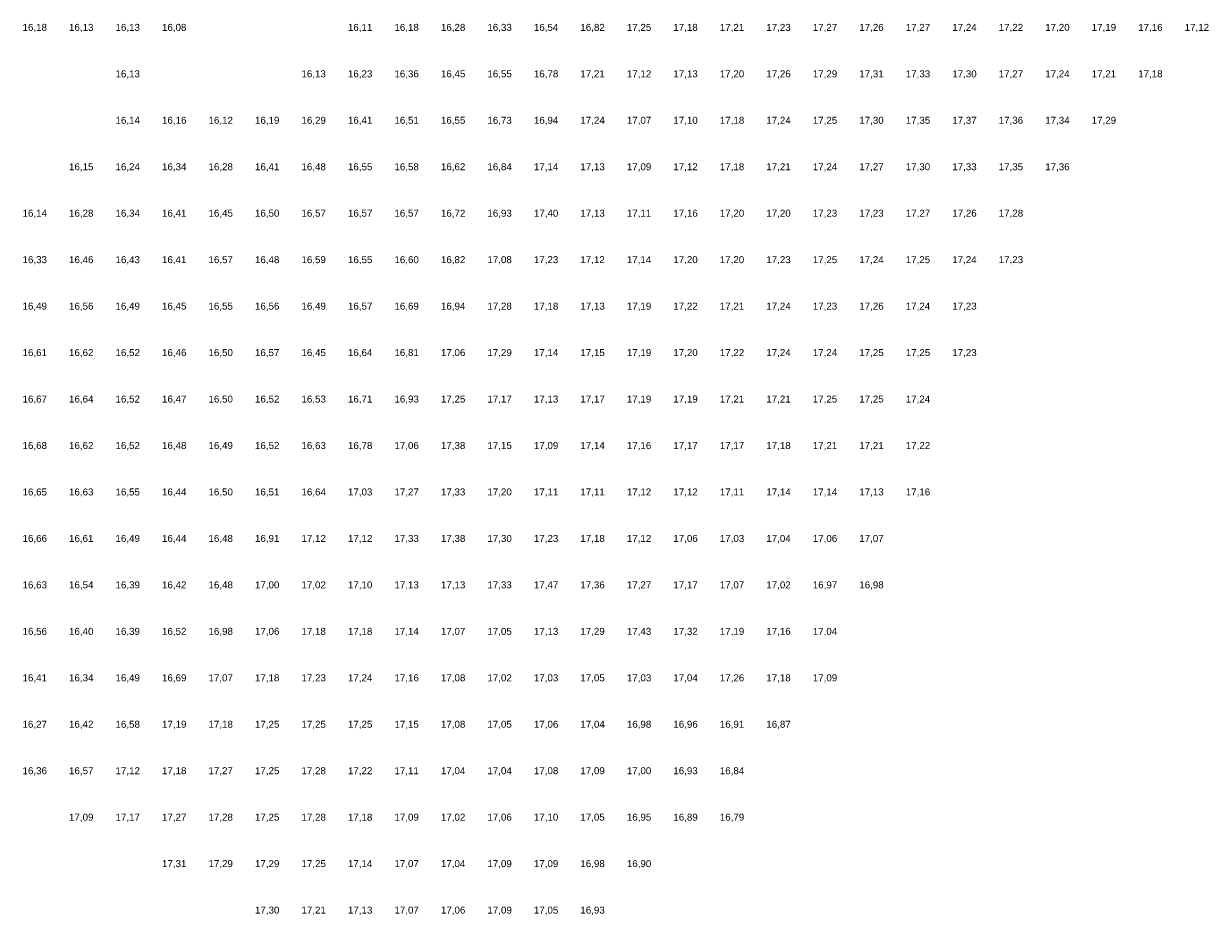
# Model space of a CAD drawing. Extents: x 198243 to 199107, y 361914 to 363516.
# Tile 3 of 17: x 198773 to 199027, y 361914 to 362106. Entities that reach past the tile are written whole.
import ezdxf
from ezdxf.enums import TextEntityAlignment as Align

# ---------------------------------------------------------------- set-up
doc = ezdxf.new("R2010")
doc.units = 0
doc.header["$MEASUREMENT"] = 0
doc.layers.add('rijk_10Anno', color=254, linetype='Continuous')
doc.styles.add('Arial', font='arial.ttf')

msp = doc.modelspace()

# ---------------------------------------------------------------- texts
at = {"layer": 'rijk_10Anno', "color": 254, "style": 'Arial'}
for s, p in [('16,18', (198775, 362103.82)), ('16,13', (198785, 362103.82)), ('16,13', (198795, 362103.82)), ('16,08', (198805, 362103.82)), ('16,11', (198845, 362103.82)), ('16,18', (198855, 362103.82)), ('16,28', (198865, 362103.82)), ('16,33', (198875, 362103.82)), ('16,54', (198885, 362103.82)), ('16,82', (198895, 362103.82)), ('17,25', (198905, 362103.82)), ('17,18', (198915, 362103.82)), ('17,21', (198925, 362103.82)), ('17,23', (198935, 362103.82)), ('17,27', (198945, 362103.82)), ('17,26', (198955, 362103.82)), ('17,27', (198965, 362103.82)), ('17,24', (198975, 362103.82)), ('17,22', (198985, 362103.82)), ('17,20', (198995, 362103.82)), ('17,19', (199005, 362103.82)), ('17,16', (199015, 362103.82)), ('17,12', (199025, 362103.82)), ('16,13', (198795, 362093.82)), ('16,13', (198835, 362093.82)), ('16,23', (198845, 362093.82)), ('16,36', (198855, 362093.82)), ('16,45', (198865, 362093.82)), ('16,55', (198875, 362093.82)), ('16,78', (198885, 362093.82)), ('17,21', (198895, 362093.82)), ('17,12', (198905, 362093.82)), ('17,13', (198915, 362093.82)), ('17,20', (198925, 362093.82)), ('17,26', (198935, 362093.82)), ('17,29', (198945, 362093.82)), ('17,31', (198955, 362093.82)), ('17,33', (198965, 362093.82)), ('17,30', (198975, 362093.82)), ('17,27', (198985, 362093.82)), ('17,24', (198995, 362093.82)), ('17,21', (199005, 362093.82)), ('17,18', (199015, 362093.82)), ('16,14', (198795, 362083.82)), ('16,16', (198805, 362083.82)), ('16,12', (198815, 362083.82)), ('16,19', (198825, 362083.82)), ('16,29', (198835, 362083.82)), ('16,41', (198845, 362083.82)), ('16,51', (198855, 362083.82)), ('16,55', (198865, 362083.82)), ('16,73', (198875, 362083.82)), ('16,94', (198885, 362083.82)), ('17,24', (198895, 362083.82)), ('17,07', (198905, 362083.82)), ('17,10', (198915, 362083.82)), ('17,18', (198925, 362083.82)), ('17,24', (198935, 362083.82)), ('17,25', (198945, 362083.82)), ('17,30', (198955, 362083.82)), ('17,35', (198965, 362083.82)), ('17,37', (198975, 362083.82)), ('17,36', (198985, 362083.82)), ('17,34', (198995, 362083.82)), ('17,29', (199005, 362083.82)), ('16,15', (198785, 362073.82)), ('16,24', (198795, 362073.82)), ('16,34', (198805, 362073.82)), ('16,28', (198815, 362073.82)), ('16,41', (198825, 362073.82)), ('16,48', (198835, 362073.82)), ('16,55', (198845, 362073.82)), ('16,58', (198855, 362073.82)), ('16,62', (198865, 362073.82)), ('16,84', (198875, 362073.82)), ('17,14', (198885, 362073.82)), ('17,13', (198895, 362073.82)), ('17,09', (198905, 362073.82)), ('17,12', (198915, 362073.82)), ('17,18', (198925, 362073.82)), ('17,21', (198935, 362073.82)), ('17,24', (198945, 362073.82)), ('17,27', (198955, 362073.82)), ('17,30', (198965, 362073.82)), ('17,33', (198975, 362073.82)), ('17,35', (198985, 362073.82)), ('17,36', (198995, 362073.82)), ('16,14', (198775, 362063.82)), ('16,28', (198785, 362063.82)), ('16,34', (198795, 362063.82)), ('16,41', (198805, 362063.82)), ('16,45', (198815, 362063.82)), ('16,50', (198825, 362063.82)), ('16,57', (198835, 362063.82)), ('16,57', (198845, 362063.82)), ('16,57', (198855, 362063.82)), ('16,72', (198865, 362063.82)), ('16,93', (198875, 362063.82)), ('17,40', (198885, 362063.82)), ('17,13', (198895, 362063.82)), ('17,11', (198905, 362063.82)), ('17,16', (198915, 362063.82)), ('17,20', (198925, 362063.82)), ('17,20', (198935, 362063.82)), ('17,23', (198945, 362063.82)), ('17,23', (198955, 362063.82)), ('17,27', (198965, 362063.82)), ('17,26', (198975, 362063.82)), ('17,28', (198985, 362063.82)), ('16,33', (198775, 362053.82)), ('16,46', (198785, 362053.82)), ('16,43', (198795, 362053.82)), ('16,41', (198805, 362053.82)), ('16,57', (198815, 362053.82)), ('16,48', (198825, 362053.82)), ('16,59', (198835, 362053.82)), ('16,55', (198845, 362053.82)), ('16,60', (198855, 362053.82)), ('16,82', (198865, 362053.82)), ('17,08', (198875, 362053.82)), ('17,23', (198885, 362053.82)), ('17,12', (198895, 362053.82)), ('17,14', (198905, 362053.82)), ('17,20', (198915, 362053.82)), ('17,20', (198925, 362053.82)), ('17,23', (198935, 362053.82)), ('17,25', (198945, 362053.82)), ('17,24', (198955, 362053.82)), ('17,25', (198965, 362053.82)), ('17,24', (198975, 362053.82)), ('17,23', (198985, 362053.82)), ('16,49', (198775, 362043.82)), ('16,56', (198785, 362043.82)), ('16,49', (198795, 362043.82)), ('16,45', (198805, 362043.82)), ('16,55', (198815, 362043.82)), ('16,56', (198825, 362043.82)), ('16,49', (198835, 362043.82)), ('16,57', (198845, 362043.82)), ('16,69', (198855, 362043.82)), ('16,94', (198865, 362043.82)), ('17,28', (198875, 362043.82)), ('17,18', (198885, 362043.82)), ('17,13', (198895, 362043.82)), ('17,19', (198905, 362043.82)), ('17,22', (198915, 362043.82)), ('17,21', (198925, 362043.82)), ('17,24', (198935, 362043.82)), ('17,23', (198945, 362043.82)), ('17,26', (198955, 362043.82)), ('17,24', (198965, 362043.82)), ('17,23', (198975, 362043.82)), ('16,61', (198775, 362033.82)), ('16,62', (198785, 362033.82)), ('16,52', (198795, 362033.82)), ('16,46', (198805, 362033.82)), ('16,50', (198815, 362033.82)), ('16,57', (198825, 362033.82)), ('16,45', (198835, 362033.82)), ('16,64', (198845, 362033.82)), ('16,81', (198855, 362033.82)), ('17,06', (198865, 362033.82)), ('17,29', (198875, 362033.82)), ('17,14', (198885, 362033.82)), ('17,15', (198895, 362033.82)), ('17,19', (198905, 362033.82)), ('17,20', (198915, 362033.82)), ('17,22', (198925, 362033.82)), ('17,24', (198935, 362033.82)), ('17,24', (198945, 362033.82)), ('17,25', (198955, 362033.82)), ('17,25', (198965, 362033.82)), ('17,23', (198975, 362033.82)), ('16,67', (198775, 362023.82)), ('16,64', (198785, 362023.82)), ('16,52', (198795, 362023.82)), ('16,47', (198805, 362023.82)), ('16,50', (198815, 362023.82)), ('16,52', (198825, 362023.82)), ('16,53', (198835, 362023.82)), ('16,71', (198845, 362023.82)), ('16,93', (198855, 362023.82)), ('17,25', (198865, 362023.82)), ('17,17', (198875, 362023.82)), ('17,13', (198885, 362023.82)), ('17,17', (198895, 362023.82)), ('17,19', (198905, 362023.82)), ('17,19', (198915, 362023.82)), ('17,21', (198925, 362023.82)), ('17,21', (198935, 362023.82)), ('17,25', (198945, 362023.82)), ('17,25', (198955, 362023.82)), ('17,24', (198965, 362023.82)), ('16,68', (198775, 362013.82)), ('16,62', (198785, 362013.82)), ('16,52', (198795, 362013.82)), ('16,48', (198805, 362013.82)), ('16,49', (198815, 362013.82)), ('16,52', (198825, 362013.82)), ('16,63', (198835, 362013.82)), ('16,78', (198845, 362013.82)), ('17,06', (198855, 362013.82)), ('17,38', (198865, 362013.82)), ('17,15', (198875, 362013.82)), ('17,09', (198885, 362013.82)), ('17,14', (198895, 362013.82)), ('17,16', (198905, 362013.82)), ('17,17', (198915, 362013.82)), ('17,17', (198925, 362013.82)), ('17,18', (198935, 362013.82)), ('17,21', (198945, 362013.82)), ('17,21', (198955, 362013.82)), ('17,22', (198965, 362013.82)), ('16,65', (198775, 362003.82)), ('16,63', (198785, 362003.82)), ('16,55', (198795, 362003.82)), ('16,44', (198805, 362003.82)), ('16,50', (198815, 362003.82)), ('16,51', (198825, 362003.82)), ('16,64', (198835, 362003.82)), ('17,03', (198845, 362003.82)), ('17,27', (198855, 362003.82)), ('17,33', (198865, 362003.82)), ('17,20', (198875, 362003.82)), ('17,11', (198885, 362003.82)), ('17,11', (198895, 362003.82)), ('17,12', (198905, 362003.82)), ('17,12', (198915, 362003.82)), ('17,11', (198925, 362003.82)), ('17,14', (198935, 362003.82)), ('17,14', (198945, 362003.82)), ('17,13', (198955, 362003.82)), ('17,16', (198965, 362003.82)), ('16,66', (198775, 361993.82)), ('16,61', (198785, 361993.82)), ('16,49', (198795, 361993.82)), ('16,44', (198805, 361993.82)), ('16,48', (198815, 361993.82)), ('16,91', (198825, 361993.82)), ('17,12', (198835, 361993.82)), ('17,12', (198845, 361993.82)), ('17,33', (198855, 361993.82)), ('17,38', (198865, 361993.82)), ('17,30', (198875, 361993.82)), ('17,23', (198885, 361993.82)), ('17,18', (198895, 361993.82)), ('17,12', (198905, 361993.82)), ('17,06', (198915, 361993.82)), ('17,03', (198925, 361993.82)), ('17,04', (198935, 361993.82)), ('17,06', (198945, 361993.82)), ('17,07', (198955, 361993.82)), ('16,63', (198775, 361983.82)), ('16,54', (198785, 361983.82)), ('16,39', (198795, 361983.82)), ('16,42', (198805, 361983.82)), ('16,48', (198815, 361983.82)), ('17,00', (198825, 361983.82)), ('17,02', (198835, 361983.82)), ('17,10', (198845, 361983.82)), ('17,13', (198855, 361983.82)), ('17,13', (198865, 361983.82)), ('17,33', (198875, 361983.82)), ('17,47', (198885, 361983.82)), ('17,36', (198895, 361983.82)), ('17,27', (198905, 361983.82)), ('17,17', (198915, 361983.82)), ('17,07', (198925, 361983.82)), ('17,02', (198935, 361983.82)), ('16,97', (198945, 361983.82)), ('16,98', (198955, 361983.82)), ('16,56', (198775, 361973.82)), ('16,40', (198785, 361973.82)), ('16,39', (198795, 361973.82)), ('16,52', (198805, 361973.82)), ('16,98', (198815, 361973.82)), ('17,06', (198825, 361973.82)), ('17,18', (198835, 361973.82)), ('17,18', (198845, 361973.82)), ('17,14', (198855, 361973.82)), ('17,07', (198865, 361973.82)), ('17,05', (198875, 361973.82)), ('17,13', (198885, 361973.82)), ('17,29', (198895, 361973.82)), ('17,43', (198905, 361973.82)), ('17,32', (198915, 361973.82)), ('17,19', (198925, 361973.82)), ('17,16', (198935, 361973.82)), ('17,04', (198945, 361973.82)), ('16,41', (198775, 361963.82)), ('16,34', (198785, 361963.82)), ('16,49', (198795, 361963.82)), ('16,69', (198805, 361963.82)), ('17,07', (198815, 361963.82)), ('17,18', (198825, 361963.82)), ('17,23', (198835, 361963.82)), ('17,24', (198845, 361963.82)), ('17,16', (198855, 361963.82)), ('17,08', (198865, 361963.82)), ('17,02', (198875, 361963.82)), ('17,03', (198885, 361963.82)), ('17,05', (198895, 361963.82)), ('17,03', (198905, 361963.82)), ('17,04', (198915, 361963.82)), ('17,26', (198925, 361963.82)), ('17,18', (198935, 361963.82)), ('17,09', (198945, 361963.82)), ('16,27', (198775, 361953.82)), ('16,42', (198785, 361953.82)), ('16,58', (198795, 361953.82)), ('17,19', (198805, 361953.82)), ('17,18', (198815, 361953.82)), ('17,25', (198825, 361953.82)), ('17,25', (198835, 361953.82)), ('17,25', (198845, 361953.82)), ('17,15', (198855, 361953.82)), ('17,08', (198865, 361953.82)), ('17,05', (198875, 361953.82)), ('17,06', (198885, 361953.82)), ('17,04', (198895, 361953.82)), ('16,98', (198905, 361953.82)), ('16,96', (198915, 361953.82)), ('16,91', (198925, 361953.82)), ('16,87', (198935, 361953.82)), ('16,36', (198775, 361943.82)), ('16,57', (198785, 361943.82)), ('17,12', (198795, 361943.82)), ('17,18', (198805, 361943.82)), ('17,27', (198815, 361943.82)), ('17,25', (198825, 361943.82)), ('17,28', (198835, 361943.82)), ('17,22', (198845, 361943.82)), ('17,11', (198855, 361943.82)), ('17,04', (198865, 361943.82)), ('17,04', (198875, 361943.82)), ('17,08', (198885, 361943.82)), ('17,09', (198895, 361943.82)), ('17,00', (198905, 361943.82)), ('16,93', (198915, 361943.82)), ('16,84', (198925, 361943.82)), ('17,09', (198785, 361933.82)), ('17,17', (198795, 361933.82)), ('17,27', (198805, 361933.82)), ('17,28', (198815, 361933.82)), ('17,25', (198825, 361933.82)), ('17,28', (198835, 361933.82)), ('17,18', (198845, 361933.82)), ('17,09', (198855, 361933.82)), ('17,02', (198865, 361933.82)), ('17,06', (198875, 361933.82)), ('17,10', (198885, 361933.82)), ('17,05', (198895, 361933.82)), ('16,95', (198905, 361933.82)), ('16,89', (198915, 361933.82)), ('16,79', (198925, 361933.82)), ('17,31', (198805, 361923.82)), ('17,29', (198815, 361923.82)), ('17,29', (198825, 361923.82)), ('17,25', (198835, 361923.82)), ('17,14', (198845, 361923.82)), ('17,07', (198855, 361923.82)), ('17,04', (198865, 361923.82)), ('17,09', (198875, 361923.82)), ('17,09', (198885, 361923.82)), ('16,98', (198895, 361923.82)), ('16,90', (198905, 361923.82)), ('17,30', (198825, 361913.82)), ('17,21', (198835, 361913.82)), ('17,13', (198845, 361913.82)), ('17,07', (198855, 361913.82)), ('17,06', (198865, 361913.82)), ('17,09', (198875, 361913.82)), ('17,05', (198885, 361913.82)), ('16,93', (198895, 361913.82))]:
    msp.add_text(s, height=1.503, dxfattribs=at).set_placement(p, align=Align.BOTTOM_CENTER)

doc.saveas('drawing.dxf')
